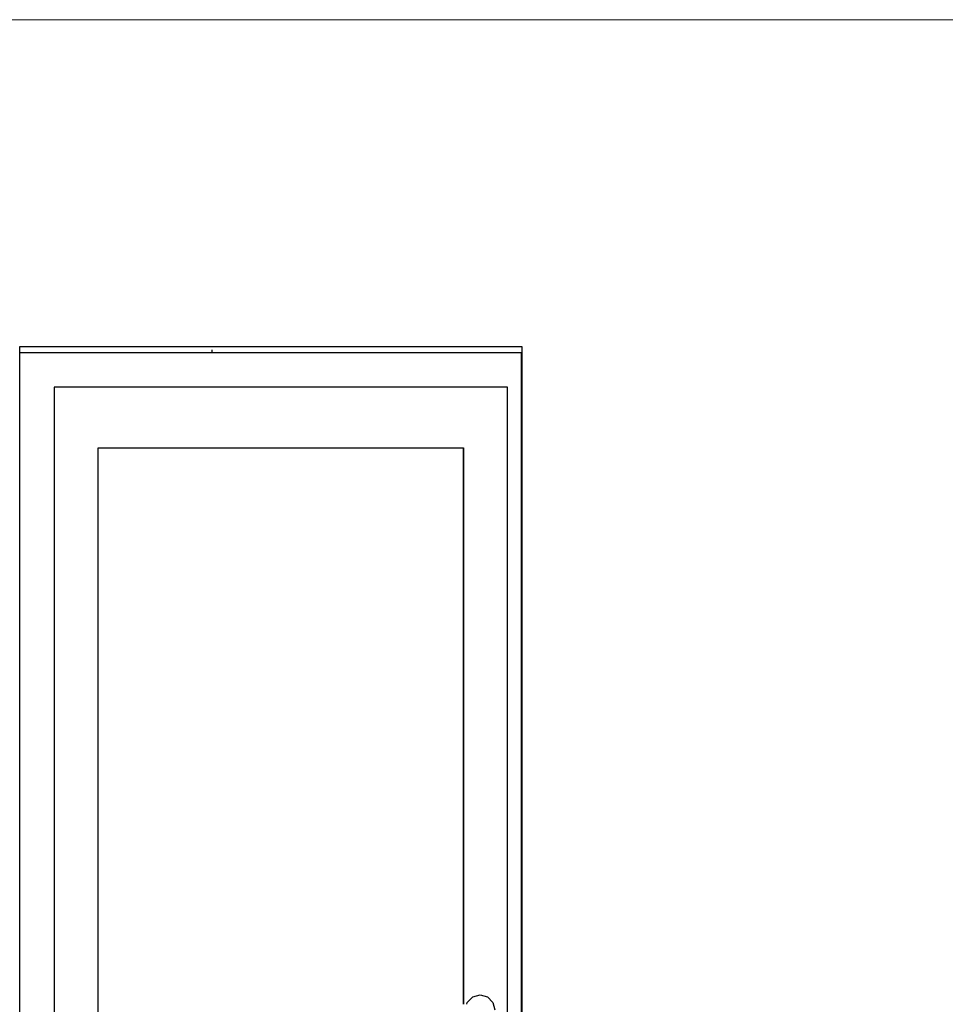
# Model space of a CAD drawing. Header units: millimetres. Extents: x -36478 to 31050, y -14815 to 11827.
# Tile 14 of 256: x -14849 to -13167, y 1390 to 3180. Entities that reach past the tile are written whole.
import ezdxf

# ---------------------------------------------------------------- set-up
doc = ezdxf.new("R2010")
doc.units = ezdxf.units.MM
doc.header["$MEASUREMENT"] = 0
doc.linetypes.add('Wipeout_Contour', pattern=[1000, 0, -1000])
doc.linetypes.add('Čárkovaná S', pattern=[125, 75, -50])
for name, color, linetype in [('2D prvky - obecné', 7, 'Continuous'), ('Nové_Konstrukce - nosné', 7, 'Continuous'), ('Nové_Výplně - Povrchové', 7, 'Continuous'), ('Výplně - Povrchové', 7, 'Continuous')]:
    doc.layers.add(name, color=color, linetype=linetype)

msp = doc.modelspace()

# ---------------------------------------------------------------- linework, layer by layer
at = {"layer": '2D prvky - obecné', "color": 254, "linetype": 'Čárkovaná S', "lineweight": 13}
msp.add_line((-18527.8, 3180.4), (-9430.7, 3180.4), dxfattribs=at)
at = {"layer": '2D prvky - obecné', "color": 255, "linetype": 'Continuous', "lineweight": 13}
msp.add_line((-18227, 3180), (-9379.5, 3180), dxfattribs=at)

# ---------------------------------------------------------------- wipeouts: each hides what was drawn before it
at = {"color": 254, "linetype": 'Wipeout_Contour', "lineweight": 0, "ltscale": 59705.194202}
msp.add_wipeout([(-14786.5, 2500), (-14848.9, 2500), (-14848.9, 480), (-14786.5, 480)], dxfattribs=at).dxf.layer = 'Nové_Výplně - Povrchové'
at = {"color": 254, "linetype": 'Wipeout_Contour', "lineweight": 0, "ltscale": 56357.908113}
msp.add_wipeout([(-14012.5, 1407), (-14012.5, 1407), (-14026, 1403.4), (-14026, 1403.4)], dxfattribs=at).dxf.layer = 'Nové_Výplně - Povrchové'
at = {"color": 254, "linetype": 'Wipeout_Contour', "lineweight": 0, "ltscale": 87944.887797}
msp.add_wipeout([(-14848.9, 2575), (-14499.2, 2575), (-14499.2, 2580), (-13937.2, 2580), (-13937.2, 2586.3), (-14848.9, 2586.3)], dxfattribs=at).dxf.layer = 'Výplně - Povrchové'

# ---------------------------------------------------------------- next in the draw order: wipeouts: each hides what was drawn before it
at = {"color": 254, "linetype": 'Wipeout_Contour', "lineweight": 0, "ltscale": 88903.376722}
msp.add_wipeout([(-14786.5, 530), (-14706.5, 530), (-14706.5, 1110), (-14706.5, 1260), (-14706.5, 2402), (-14786.5, 2402)], dxfattribs=at).dxf.layer = 'Nové_Výplně - Povrchové'
at = {"color": 254, "linetype": 'Wipeout_Contour', "lineweight": 0, "ltscale": 253441.645486}
msp.add_wipeout([(-14035.9, 1393.5), (-14036.8, 1390), (-14012.4, 1390), (-14005.3, 1387.1), (-14002.4, 1380), (-14005.3, 1372.9), (-14012.4, 1370), (-14036.8, 1370), (-14035.9, 1366.5), (-14026, 1356.6), (-14012.5, 1353), (-13999, 1356.6), (-13989.1, 1366.5), (-13985.5, 1380), (-13989.1, 1393.5), (-13999, 1403.4), (-14012.5, 1407), (-14026, 1403.4)], dxfattribs=at).dxf.layer = 'Nové_Výplně - Povrchové'
at = {"color": 254, "linetype": 'Wipeout_Contour', "lineweight": 0, "ltscale": 57800.081926}
msp.add_wipeout([(-14499.2, 2580), (-14499.2, 2575), (-13937.2, 2575), (-13937.2, 2580)], dxfattribs=at).dxf.layer = 'Výplně - Povrchové'

# ---------------------------------------------------------------- next in the draw order: linework, layer by layer
at = {"layer": 'Nové_Konstrukce - nosné', "color": 1, "linetype": 'Continuous', "lineweight": 25}
for p, q in [((-14026, 1403.4), (-14012.5, 1407)), ((-14026, 1403.4), (-14026, 1403.4)), ((-14012.5, 1407), (-13999, 1403.4)), ((-13999, 1403.4), (-13989.1, 1393.5)), ((-13989.1, 1393.5), (-13985.5, 1380))]:
    msp.add_line(p, q, dxfattribs=at)

# ---------------------------------------------------------------- next in the draw order: wipeouts: each hides what was drawn before it
at = {"color": 254, "linetype": 'Wipeout_Contour', "lineweight": 0, "ltscale": 56240.625989}
msp.add_wipeout([(-13937.2, 480), (-13936.9, 480), (-13936.9, 2586.3), (-13937.2, 2586.3)], dxfattribs=at).dxf.layer = 'Nové_Výplně - Povrchové'

# ---------------------------------------------------------------- next in the draw order: linework, layer by layer
at = {"layer": 'Nové_Konstrukce - nosné', "color": 1, "linetype": 'Continuous', "lineweight": 25}
msp.add_line((-14848.9, 2586.3), (-13936.9, 2586.3), dxfattribs=at)

# ---------------------------------------------------------------- next in the draw order: wipeouts: each hides what was drawn before it
at = {"color": 254, "linetype": 'Wipeout_Contour', "lineweight": 0, "ltscale": 56260.38096}
msp.add_wipeout([(-13962.5, 2500), (-13962.5, 480), (-13937.2, 480), (-13937.2, 2500)], dxfattribs=at).dxf.layer = 'Nové_Výplně - Povrchové'

# ---------------------------------------------------------------- next in the draw order: wipeouts: each hides what was drawn before it
at = {"color": 254, "linetype": 'Wipeout_Contour', "lineweight": 0, "ltscale": 116826.810432}
msp.add_wipeout([(-14848.9, 2500), (-14786.5, 2500), (-14786.5, 2512), (-13962.5, 2512), (-13962.5, 2500), (-13937.2, 2500), (-13937.2, 2575), (-14848.9, 2575)], dxfattribs=at).dxf.layer = 'Nové_Výplně - Povrchové'

# ---------------------------------------------------------------- next in the draw order: linework, layer by layer
at = {"layer": 'Nové_Konstrukce - nosné', "color": 1, "linetype": 'Continuous', "lineweight": 25}
for p, q in [((-14848.9, 480), (-14848.9, 2586.3)), ((-14499.2, 2575), (-14499.2, 2580)), ((-13936.9, 2586.3), (-13936.9, 480)), ((-14848.9, 2575), (-14499.2, 2575)), ((-14499.2, 2575), (-13937.2, 2575)), ((-13937.2, 480), (-13937.2, 2575))]:
    msp.add_line(p, q, dxfattribs=at)

# ---------------------------------------------------------------- next in the draw order: wipeouts: each hides what was drawn before it
at = {"color": 254, "linetype": 'Wipeout_Contour', "lineweight": 0, "ltscale": 87480.538981}
msp.add_wipeout([(-14786.5, 2512), (-14786.5, 2402), (-14706.5, 2402), (-14042.5, 2402), (-13962.5, 2402), (-13962.5, 2512)], dxfattribs=at).dxf.layer = 'Nové_Výplně - Povrchové'

# ---------------------------------------------------------------- next in the draw order: linework, layer by layer
at = {"layer": 'Nové_Konstrukce - nosné', "color": 1, "linetype": 'Continuous', "lineweight": 25}
for p, q in [((-14786.5, 2512), (-14786.5, 2500)), ((-13962.5, 2512), (-14786.5, 2512)), ((-13962.5, 2402), (-13962.5, 2512)), ((-14786.5, 2500), (-14786.5, 480)), ((-13962.5, 530), (-13962.5, 2402))]:
    msp.add_line(p, q, dxfattribs=at)

# ---------------------------------------------------------------- next in the draw order: wipeouts: each hides what was drawn before it
at = {"color": 254, "linetype": 'Wipeout_Contour', "lineweight": 0, "ltscale": 171376.817485}
msp.add_wipeout([(-14042.5, 2402), (-14706.5, 2402), (-14706.5, 1260), (-14042.5, 1260), (-14042.5, 1370), (-14107.4, 1370), (-14122.5, 1370), (-14129.5, 1372.9), (-14132.5, 1380), (-14129.5, 1387.1), (-14122.5, 1390), (-14042.5, 1390)], dxfattribs=at).dxf.layer = 'Nové_Výplně - Povrchové'

# ---------------------------------------------------------------- next in the draw order: linework, layer by layer
at = {"layer": 'Nové_Konstrukce - nosné', "color": 1, "linetype": 'Continuous', "lineweight": 25}
for p, q in [((-14706.5, 1260), (-14706.5, 2402)), ((-14706.5, 2402), (-14042.5, 2402)), ((-14042.6, 1390), (-14042.6, 2402)), ((-14042.6, 2402), (-14042.6, 1390)), ((-14042.5, 1390), (-14042.5, 2402)), ((-14042.5, 2402), (-14042.5, 1390)), ((-14035.9, 1393.5), (-14026, 1403.4)), ((-14035.9, 1393.5), (-14026, 1403.4)), ((-14036.8, 1390), (-14035.9, 1393.5)), ((-14036.8, 1390), (-14035.9, 1393.5))]:
    msp.add_line(p, q, dxfattribs=at)

doc.saveas('drawing.dxf')
